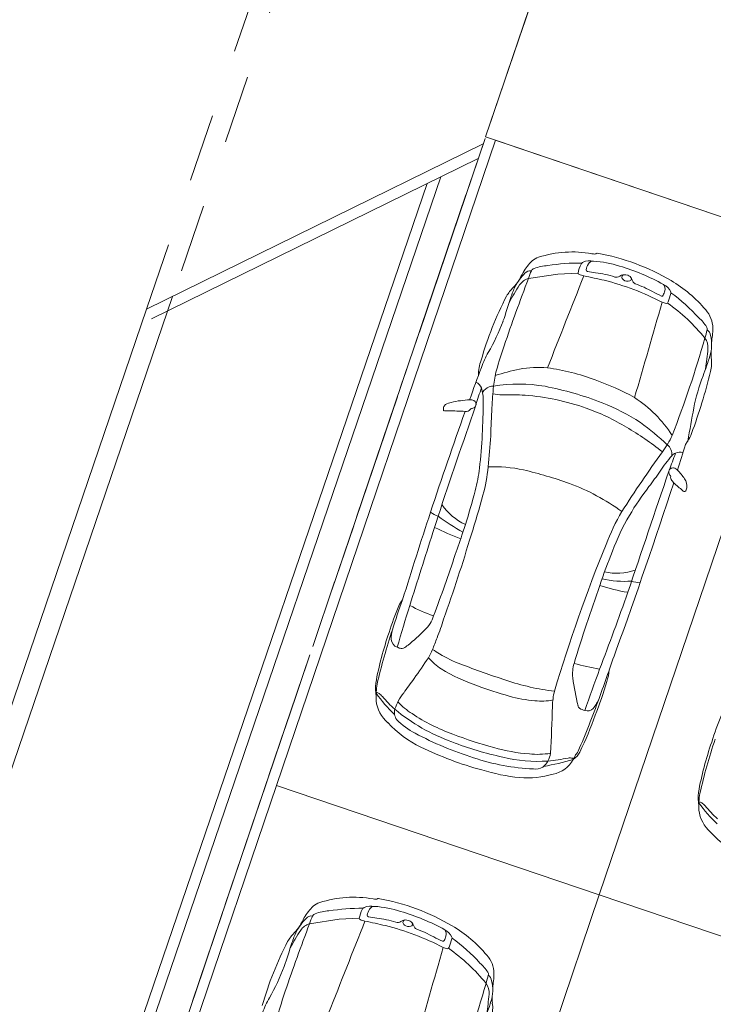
# Model space of a CAD drawing. Header units: metres. Extents: x 6541766 to 6542178, y 5894743 to 5895314.
# Tile 67 of 77: x 6541964.73 to 6541969.82, y 5895263.16 to 5895270.38. Entities that reach past the tile are written whole.
import ezdxf

# ---------------------------------------------------------------- set-up
doc = ezdxf.new("R2010")
doc.units = ezdxf.units.M
for name, pattern in [('0.5_0.5', [1, 0.5, -0.5]), ('DASHED', [0.75, 0.5, -0.25]), ('egkk-500', [2, 1.5, -0.5]), ('egug-500', [1, 0.5, -0.5])]:
    doc.linetypes.add(name, pattern=pattern)
for name, color, linetype in [('217-kontur klasyfikacyjny', 7, 'Continuous'), ('218-kontur użytku gruntowego', 7, 'Continuous'), ('219-działka ewidencyjna', 7, 'Continuous'), ('_dr_krawężnik najazdowy 15x22', 214, '0.5_0.5'), ('_dr_krawężnik wystający 15x30', 214, 'Continuous')]:
    doc.layers.add(name, color=color, linetype=linetype)
for name, color, linetype, lineweight in [('_dr_obrzeże 8x30', 210, 'Continuous', 30), ('A-OZNACZENIA', 7, 'Continuous', 15), ('A-PZT', 4, 'Continuous', 9), ('IE - podklad', 8, 'Continuous', 9)]:
    doc.layers.add(name, color=color, linetype=linetype, lineweight=lineweight)

# ---------------------------------------------------------------- blocks, each defined once
blk = doc.blocks.new('blok - podklad szary rfqfqw')
at = {"color": 8, "linetype": 'ByBlock', "lineweight": 9}
for p, q in [((6541968.4666, 5895268.4827), (6541968.6828, 5895268.5158)), ((6541968.6828, 5895268.5158), (6541968.8307, 5895268.5232)), ((6541966.8607, 5895263.7476), (6541967.0768, 5895263.7807)), ((6541967.0768, 5895263.7807), (6541967.2248, 5895263.7881))]:
    blk.add_line(p, q, dxfattribs=at)
for centre, radius, start, end in [((6541968.7898, 5895267.8719), 0.806, 79.80576, 107.93425), ((6541968.9657, 5895268.8481), 0.1859, 259.70499, 266.69007), ((6541968.9537, 5895268.6769), 0.0144, 274.97663, 317.74613), ((6541968.9699, 5895268.661), 0.00831, 80.0944, 131.64394), ((6541968.6776, 5895267.0501), 1.6455, 59.48385, 79.71641), ((6541968.7878, 5895268.3149), 0.4182, 134.78774, 149.36891), ((6541968.5765, 5895268.5195), 0.1242, 106.31028, 132.08343), ((6541968.8462, 5895267.056), 1.5405, 89.50703, 98.84838), ((6541969.0887, 5895268.4685), 0.2638, 152.90406, 168.03996), ((6541968.884, 5895268.5732), 0.0338, 117.74854, 152.77186), ((6541968.9181, 5895268.4898), 0.1238, 77.97471, 113.74442), ((6541969.0016, 5895268.5297), 0.1125, 147.91706, 171.27031), ((6541968.9431, 5895268.5683), 0.0425, 88.99579, 150.18463), ((6541968.8784, 5895267.7647), 0.8487, 72.41689, 85.57581), ((6541968.7188, 5895268.2403), 0.3954, 134.71677, 152.01673), ((6541967.2466, 5895269.1276), 1.3248, 330.11566, 333.08915), ((6541968.4813, 5895268.4877), 0.0527, 81.86003, 140.53449), ((6541968.7853, 5895268.3922), 0.3313, 153.52485, 164.14839), ((6541968.5214, 5895268.5221), 0.0372, 110.4707, 151.41505), ((6541968.6436, 5895268.1645), 0.4151, 94.75597, 109.01206), ((6541968.8394, 5895268.5221), 0.0088, 172.76704, 254.01963), ((6541968.9856, 5895268.9339), 0.4458, 250.52175, 255.38123), ((6541968.9011, 5895268.5458), 0.0108, 174.49739, 263.72439), ((6541969.0967, 5895269.5115), 0.9961, 258.60685, 262.08905), ((6541968.8747, 5895267.8055), 0.7243, 71.89777, 83.27164), ((6541968.7058, 5895267.0885), 1.546, 60.87977, 73.89084), ((6541981.1478, 5895263.6299), 13.578, 159.05907, 161.27545), ((6541968.1054, 5895268.66), 0.348, 315.73634, 326.42545), ((6541968.4987, 5895268.369), 0.1182, 105.76462, 145.2232), ((6542307.2657, 5895134.5191), 363.952, 158.399375, 158.513649), ((6541967.3678, 5895261.2504), 7.4067, 77.08414, 78.27314), ((6541968.5445, 5895266.5627), 1.9662, 62.67295, 75.9051), ((6541969.111, 5895268.536), 0.0435, 255.04165, 305.55766), ((6541969.1711, 5895268.4479), 0.0632, 67.53453, 123.40724), ((6541969.1714, 5895268.4913), 0.02, 100.28788, 174.01906), ((6541969.183, 5895268.4987), 0.0319, 189.56076, 232.01898), ((6541969.1952, 5895268.5138), 0.0514, 231.6454, 287.77938), ((6541969.1813, 5895268.4603), 0.048, 27.52786, 73.16338), ((6541969.2059, 5895268.4805), 0.0164, 287.7624, 27.75354), ((6541969.0732, 5895268.3991), 0.1722, 21.69566, 28.97128), ((6541969.262, 5895268.4724), 0.0303, 198.60575, 245.04043), ((6541968.9337, 5895267.5768), 0.9237, 61.24927, 70.02834), ((6541969.0291, 5895267.6388), 0.9599, 39.74002, 59.71982), ((6541968.6543, 5895268.1359), 0.411, 136.8307, 147.97407), ((6541969.8436, 5895267.5086), 1.7146, 147.24121, 152.34762), ((6541969.1282, 5895268.0768), 0.8349, 155.2904, 161.44166), ((6541969.741, 5895269.0336), 0.7418, 240.70025, 246.2738), ((6541969.2886, 5895268.4371), 0.1835, 335.03809, 346.1035), ((6541969.4029, 5895268.3333), 0.1194, 25.86571, 62.39629), ((6541969.422, 5895268.4085), 0.0473, 340.92986, 40.16325), ((6541975.1166, 5895266.4666), 5.9201, 161.21938, 161.84487), ((6541969.4962, 5895268.3773), 0.0162, 342.94905, 29.60093), ((6541968.6778, 5895267.2386), 1.4123, 42.60731, 53.77502), ((6541970.662, 5895267.1484), 2.6466, 152.90426, 163.87467), ((6541963.8275, 5895269.7188), 4.7145, 340.81001, 343.02646), ((6541911.5804, 5895284.6217), 60.1219, 343.56261, 344.257182), ((6541969.4461, 5895268.3633), 0.00955, 247.91697, 337.56255), ((6541969.4855, 5895268.3811), 0.0812, 241.7979, 263.99463), ((6541969.4781, 5895268.3136), 0.0134, 265.40197, 349.93896), ((6541968.6983, 5895267.1835), 1.369, 39.03669, 54.86273), ((6541969.6195, 5895268.1174), 0.2001, 0.47638, 42.42489), ((6541966.907, 5895268.6782), 1.4644, 329.7245, 339.65808), ((6541969.5157, 5895267.9668), 0.3042, 31.97924, 48.52548), ((6541965.3675, 5895269.271), 4.5618, 344.41941, 345.19858), ((6541969.7519, 5895268.1123), 0.0269, 345.46128, 35.41116), ((6541969.7467, 5895268.0585), 0.0565, 6.56544, 56.41618), ((6541969.4302, 5895268.1125), 0.3895, 352.90606, 0.96626), ((6541961.7675, 5895270.3412), 8.3171, 338.78882, 343.97899), ((6541969.6546, 5895267.9725), 0.1297, 356.9947, 34.35047), ((6541969.5347, 5895267.9977), 0.2764, 342.17561, 14.09079), ((6541970.2918, 5895267.9825), 0.4822, 170.21349, 176.31256), ((6541968.7513, 5895267.6126), 0.6657, 150.54411, 160.86388), ((6541973.5962, 5895266.2127), 5.597, 161.4995, 163.40944), ((6541965.9003, 5895268.3635), 3.9041, 352.00469, 354.15219), ((6541970.0715, 5895267.9278), 0.2652, 174.43295, 186.0042), ((6541968.3898, 5895267.7798), 0.2895, 159.01072, 181.23986), ((6541966.3674, 5895269.0239), 3.6058, 339.62234, 342.05725), ((6541969.5797, 5895267.8639), 0.2309, 344.25993, 9.01435), ((6541973.7097, 5895265.6521), 5.9971, 158.6971, 161.12013), ((6541968.9324, 5895267.623), 0.7249, 164.98927, 174.42739), ((6541968.7522, 5895266.1329), 1.7212, 101.77918, 107.9165), ((6541968.5373, 5895267.0875), 0.743, 84.65373, 100.58975), ((6541968.4058, 5895266.3086), 1.5319, 68.97699, 82.47028), ((6541966.1203, 5895268.6738), 3.7836, 339.46407, 346.66659), ((6541968.039, 5895267.6428), 0.0912, 24.16037, 62.10183), ((6541968.3899, 5895266.0831), 1.7494, 60.73325, 71.13871), ((6541971.0838, 5895267.2575), 1.4306, 159.07834, 168.8723), ((6541969.7826, 5895267.0697), 1.769, 159.8141, 164.03209), ((6541967.835, 5895267.5955), 0.2995, 357.74661, 16.42663), ((6541968.2313, 5895267.5767), 0.1237, 115.18512, 145.04421), ((6541968.2049, 5895267.6219), 0.0718, 85.22645, 111.48359), ((6541970.67, 5895267.4349), 2.4727, 173.99788, 177.68385), ((6541968.3949, 5895266.5641), 1.1442, 80.26424, 99.25275), ((6541968.1199, 5895265.2751), 2.4617, 68.8879, 79.02974), ((6541968.0144, 5895267.1781), 0.4108, 96.32248, 106.04398), ((6541968.0576, 5895266.9963), 0.5968, 92.14374, 98.52193), ((6541968.0382, 5895267.5216), 0.0711, 67.48119, 92.3639), ((6541968.0508, 5895267.5597), 0.0312, 334.53233, 62.10086), ((6541963.7564, 5895267.573), 4.3778, 353.69075, 0.14003), ((6541968.2716, 5895268.0241), 0.394, 260.33764, 270.44027), ((6541968.1106, 5895252.8391), 14.7919, 88.71758, 89.36434), ((6541968.2955, 5895265.838), 1.7952, 70.66658, 85.33197), ((6541968.7392, 5895266.8292), 0.9297, 32.7369, 57.03369), ((6541990.6484, 5895259.3087), 24.0839, 160.09607, 161.95802), ((6542021.7678, 5895248.7979), 56.8682, 160.75051, 161.61062), ((6541967.885, 5895267.526), 0.0425, 162.46603, 191.70985), ((6541967.8492, 5895267.5175), 0.00586, 181.65504, 275.78891), ((6541967.8819, 5895267.526), 0.0396, 125.4297, 161.152), ((6541967.8899, 5895268.8542), 1.3431, 268.28748, 269.56141), ((6541967.9196, 5895267.4525), 0.1219, 98.83084, 119.81536), ((6541967.8978, 5895265.851), 1.6602, 86.36172, 90.62718), ((6541968.0122, 5895267.5369), 0.0304, 252.66881, 330.23322), ((6541968.0595, 5895267.5022), 0.0286, 89.60133, 136.7781), ((6541968.0536, 5895267.5582), 0.0281, 282.55525, 334.82722), ((6541973.7002, 5895267.1943), 5.5114, 176.45828, 178.60783), ((6541968.3443, 5895265.9938), 1.6322, 58.92177, 70.47071), ((6541968.3236, 5895265.8933), 1.812, 57.80073, 67.85565), ((6541985.6947, 5895264.5093), 16.2977, 169.30565, 170.17468), ((6541967.9794, 5895265.3565), 2.3664, 51.58307, 59.32106), ((6541967.7851, 5895265.4195), 2.5081, 47.32532, 53.15329), ((6541963.8681, 5895267.5885), 4.3302, 353.53814, 356.5543), ((6541968.9061, 5895267.6122), 0.6759, 323.54987, 335.50896), ((6541969.7122, 5895267.2261), 0.0996, 139.79773, 157.51278), ((6541969.4618, 5895267.4102), 0.2115, 325.49266, 342.48357), ((6541969.4295, 5895267.1933), 0.0895, 352.91514, 51.54512), ((6541461.583, 5895428.1282), 532.8968, 342.409089, 342.430217), ((6541976.7743, 5895261.9088), 9.042, 144.1012, 147.46043), ((6541970.594, 5895266.2806), 1.4036, 140.02793, 145.81578), ((6541966.0794, 5895268.3834), 3.6618, 339.10083, 341.15823), ((6541969.5601, 5895267.1504), 0.0526, 106.73159, 142.69057), ((6541969.5846, 5895267.1072), 0.1015, 80.0491, 112.93363), ((6541966.8489, 5895267.2412), 1.2676, 345.60675, 353.23592), ((6541966.9596, 5895267.2119), 1.2162, 344.75879, 354.7737), ((6541968.2089, 5895266.0552), 1.0467, 77.79352, 92.08466), ((6541967.739, 5895264.093), 3.0642, 70.3839, 76.96378), ((6542234.9842, 5895176.5624), 280.4904, 161.175516, 161.367053), ((6541966.9023, 5895268.8065), 3.0695, 322.92181, 325.53035), ((6541969.5243, 5895267.0626), 0.028, 120.7743, 215.92265), ((6541969.5277, 5895267.0675), 0.0261, 81.76075, 132.74621), ((6541969.5194, 5895267.0375), 0.0571, 43.53701, 77.81505), ((6541968.9851, 5895266.5584), 0.7747, 36.01422, 42.00305), ((6541969.4219, 5895266.9874), 0.099, 28.94297, 36.4132), ((6541969.4881, 5895267.0263), 0.0223, 349.21668, 23.71812), ((6541969.5325, 5895267.0193), 0.0227, 172.60312, 211.86016), ((6541968.9478, 5895266.5456), 0.73, 36.80701, 39.23099), ((6541969.5382, 5895266.9594), 0.0916, 352.26065, 36.54557), ((6541955.7975, 5895270.3426), 12.7457, 343.29118, 344.45156), ((6541968.2181, 5895265.5001), 1.5781, 53.72549, 69.61769), ((6541929.9541, 5895279.888), 41.629, 340.15378, 341.94072), ((6541971.0504, 5895265.6456), 2.1457, 142.36457, 149.18911), ((6541968.2494, 5895265.417), 2.0243, 48.22482, 50.67506), ((6541969.6297, 5895266.9619), 0.0473, 228.03488, 242.63096), ((6541969.5909, 5895266.9498), 0.0381, 308.88812, 355.85933), ((6541961.1766, 5895268.805), 7.2146, 342.2099, 344.62581), ((6541969.6111, 5895266.925), 0.00607, 238.26215, 307.2572), ((6541968.1652, 5895267.0415), 0.3971, 213.07923, 246.21949), ((6541998.9021, 5895256.4647), 32.8129, 161.69992, 162.87689), ((6541967.8767, 5895266.9401), 0.2146, 233.3895, 250.08808), ((6541963.1875, 5895268.1329), 4.8222, 341.69416, 343.18903), ((6541968.8059, 5895268.0967), 1.6882, 233.57867, 240.93852), ((6541970.6631, 5895265.8963), 1.7468, 149.90273, 158.67823), ((6541970.5099, 5895265.9729), 1.5138, 149.34823, 160.37246), ((6541968.8239, 5895268.7847), 2.371, 243.8286, 248.87872), ((6541980.2175, 5895262.542), 12.8938, 161.28986, 161.55739), ((6542045.0225, 5895241.8413), 81.1328, 162.218438, 162.614439), ((6541956.2508, 5895270.1115), 12.3068, 340.40152, 343.42465), ((6541947.0429, 5895273.6987), 22.1066, 340.87803, 341.3275), ((6541980.5592, 5895261.8734), 12.4292, 157.99016, 163.24734), ((6541955.9001, 5895270.4491), 12.6747, 339.48969, 341.64097), ((6541971.5791, 5895265.41), 2.7154, 156.7614, 162.42115), ((6541969.1695, 5895266.9985), 0.7379, 257.23607, 274.20087), ((6541969.1129, 5895266.7446), 0.4241, 257.92761, 288.97543), ((6541981.3099, 5895261.8319), 13.081, 160.35273, 162.99089), ((6541969.399, 5895267.4648), 1.3006, 251.69471, 261.01063), ((6541969.2977, 5895266.4703), 0.2206, 250.34154, 266.88431), ((6541949.9981, 5895272.9172), 20.3455, 338.96917, 340.66273), ((6541969.1851, 5895265.3583), 1.819, 156.59844, 163.18375), ((6541970.8548, 5895264.8814), 3.5372, 159.40416, 163.18471), ((6541979.3268, 5895262.3931), 12.2974, 162.53554, 164.02741), ((6541967.7028, 5895265.9956), 0.2056, 140.72566, 155.52932), ((6541968.1261, 5895267.0714), 1.1208, 241.78816, 251.54953), ((6541967.5417, 5895266.0795), 0.2404, 312.31685, 342.75889), ((6541965.9343, 5895266.5788), 2.0009, 338.51471, 342.69068), ((6541969.8992, 5895265.039), 2.5968, 160.99762, 169.45622), ((6541971.6147, 5895264.5207), 4.3708, 161.5402, 166.94486), ((6541967.7012, 5895265.8363), 0.2422, 163.60919, 180.3183), ((6541966.6862, 5895266.9002), 1.4255, 309.01889, 315.53656), ((6541975.271, 5895262.9265), 8.0247, 158.6654, 159.32583), ((6541967.5269, 5895265.8415), 0.0683, 185.44512, 250.49876), ((6541967.5523, 5895265.8761), 0.1101, 244.05228, 259.55671), ((6541967.539, 5895265.7925), 0.0255, 254.88899, 296.04428), ((6541967.4078, 5895266.0114), 0.2807, 300.48833, 308.80234), ((6541965.1206, 5895267.3878), 3.1096, 323.71621, 327.13784), ((6541967.23, 5895265.9966), 0.5834, 329.48768, 336.03007), ((6541968.1375, 5895266.0701), 0.5482, 222.39836, 235.5549), ((6541967.4879, 5895265.248), 0.5809, 55.69008, 61.72417), ((6541968.2333, 5895266.4011), 0.7924, 238.16566, 250.65411), ((6539964.6652, 5895977.8916), 2127.1906, 340.4308561, 340.4409631), ((6541969.9755, 5895270.7759), 5.5008, 248.62684, 252.27423), ((6541969.0782, 5895265.5796), 0.288, 164.11737, 185.31096), ((6541969.6261, 5895268.8534), 3.2998, 255.52231, 258.85558), ((6541968.4998, 5895266.7179), 1.2892, 238.5622, 251.40132), ((6541970.9804, 5895265.8593), 2.2104, 187.96816, 193.41876), ((6542010.1779, 5895250.7176), 43.8011, 160.11503, 160.53709), ((6541968.6833, 5895265.6462), 0.3781, 341.25642, 354.8754), ((6541967.7731, 5895265.4768), 0.4286, 174.99882, 188.14176), ((6541968.0587, 5895265.4004), 0.71, 171.28598, 181.26541), ((6541900.5755, 5895313.361), 82.3533, 324.417187, 324.507963), ((6541969.0167, 5895267.9305), 2.6054, 249.13107, 254.62742), ((6541968.8508, 5895267.1172), 1.6739, 250.81743, 257.17548), ((6541968.7692, 5895266.7041), 1.2531, 256.61755, 264.88237), ((6541966.0004, 5895266.423), 3.1709, 338.82422, 343.54175), ((6541968.1544, 5895266.0003), 0.9808, 214.88439, 226.91669), ((6541967.3506, 5895265.4104), 0.0345, 54.08916, 90.88664), ((6541967.2643, 5895265.2977), 0.1764, 41.95967, 52.85972), ((6541968.0529, 5895265.9617), 0.8546, 219.71395, 228.47647), ((6541967.8674, 5895265.1881), 0.405, 141.28713, 151.35243), ((6541968.5708, 5895266.2515), 0.8683, 253.62937, 266.28651), ((6541969.2173, 5895265.3257), 0.5748, 166.89201, 178.30963), ((6541967.6114, 5895265.4216), 0.2652, 187.97992, 228.276), ((6541967.987, 5895265.1424), 0.5321, 153.21394, 159.82451), ((6541967.9097, 5895265.754), 0.5507, 223.32182, 237.3813), ((6541968.5642, 5895265.7914), 0.4094, 263.03131, 281.53638), ((6541959.2129, 5895265.5689), 9.4326, 356.53533, 358.62562), ((6541968.8644, 5895265.3578), 0.036, 198.59644, 232.41767), ((6541962.2396, 5895267.8446), 7.1742, 336.76276, 340.09024), ((6541968.6331, 5895265.5536), 0.3833, 323.85951, 336.61844), ((6541967.5741, 5895265.2984), 0.0908, 162.31353, 215.98839), ((6541968.3948, 5895266.424), 1.4283, 230.50448, 249.94855), ((6541968.3788, 5895266.4376), 1.3797, 236.27448, 250.25048), ((6541968.9214, 5895265.4501), 0.1443, 236.84272, 253.1732), ((6541966.165, 5895266.2972), 2.9726, 334.30612, 339.93961), ((6541968.8979, 5895265.3737), 0.0643, 253.55432, 314.1479), ((6541971.5526, 5895264.5553), 1.819, 156.59844, 163.18375), ((6541968.0103, 5895265.7493), 0.7792, 222.41746, 244.66155), ((6541967.8873, 5895265.629), 0.5449, 224.79591, 242.3873), ((6541968.8334, 5895267.4039), 2.5562, 242.03466, 252.49078), ((6541969.0398, 5895268.0888), 3.1578, 249.08563, 254.83706), ((6541968.8369, 5895267.5206), 2.6103, 249.08585, 257.65111), ((6541972.2667, 5895264.236), 2.5968, 160.99762, 169.45622), ((6541973.9823, 5895263.7177), 4.3708, 161.5402, 166.94486), ((6541968.7836, 5895267.3073), 2.5185, 243.92844, 254.81677), ((6541968.5811, 5895266.3336), 1.3438, 254.13827, 265.40177), ((6541968.5331, 5895265.5765), 0.5854, 264.14329, 279.34525), ((6541968.4803, 5895265.0148), 0.1487, 307.80828, 353.82319), ((6541968.7167, 5895265.0712), 0.1416, 303.77659, 333.67631), ((6541968.5664, 5895265.0772), 0.2603, 331.63667, 337.25971), ((6541968.8765, 5895264.9442), 0.0772, 136.2281, 155.20743), ((6541968.7785, 5895265.0377), 0.0583, 316.4487, 336.0835), ((6541968.5776, 5895266.4963), 1.614, 251.45738, 267.37537), ((6541968.5377, 5895266.0438), 1.1039, 256.42582, 273.76489), ((6541968.272, 5895266.7103), 1.8331, 279.6208, 286.59036), ((6541968.4746, 5895266.3809), 1.4449, 275.38515, 281.34151), ((6541968.6008, 5895265.0642), 0.2239, 281.94032, 330.3808), ((6541968.7706, 5895264.9109), 0.0545, 69.8647, 102.61178), ((6541968.7742, 5895264.9245), 0.0406, 54.83854, 68.03289), ((6541968.5648, 5895266.3476), 1.5356, 253.32007, 263.95389), ((6541968.455, 5895265.5307), 0.712, 265.81705, 285.65297), ((6541968.516, 5895265.0003), 0.117, 263.96107, 298.31), ((6541970.1406, 5895264.6738), 0.4286, 174.99882, 188.14176), ((6541970.4262, 5895264.5975), 0.71, 171.28598, 181.26541), ((6541970.5219, 5895265.1973), 0.9808, 214.88439, 226.91669), ((6541969.7182, 5895264.6074), 0.0345, 54.08916, 90.88664), ((6541969.6319, 5895264.4948), 0.1764, 41.95967, 52.85972), ((6541970.4205, 5895265.1588), 0.8546, 219.71395, 228.47647), ((6541969.979, 5895264.6186), 0.2652, 187.97992, 228.276), ((6541970.3778, 5895264.9463), 0.7792, 222.41746, 244.66155), ((6541966.9705, 5895263.7844), 0.1242, 106.31028, 132.08343), ((6541967.1838, 5895263.1368), 0.806, 79.80576, 107.93425), ((6541967.3597, 5895264.1131), 0.1859, 259.70499, 266.69007), ((6541967.3477, 5895263.9418), 0.0144, 274.97663, 317.74613), ((6541967.364, 5895263.9259), 0.00831, 80.0944, 131.64394), ((6541967.0716, 5895262.315), 1.6455, 59.48385, 79.71641), ((6541967.1819, 5895263.5798), 0.4182, 134.78774, 149.36891), ((6541966.9155, 5895263.7871), 0.0372, 110.4707, 151.41505), ((6541967.0377, 5895263.4294), 0.4151, 94.75597, 109.01206), ((6541967.2403, 5895262.3209), 1.5405, 89.50703, 98.84838), ((6541967.4828, 5895263.7334), 0.2638, 152.90406, 168.03996), ((6541967.2781, 5895263.8381), 0.0338, 117.74854, 152.77186), ((6541967.3122, 5895263.7547), 0.1238, 77.97471, 113.74442), ((6541967.3956, 5895263.7946), 0.1125, 147.91706, 171.27031), ((6541967.3372, 5895263.8333), 0.0425, 88.99579, 150.18463), ((6541967.2725, 5895263.0296), 0.8487, 72.41689, 85.57581), ((6541967.0999, 5895262.3534), 1.546, 60.87977, 73.89084), ((6541979.5419, 5895258.8948), 13.578, 159.05907, 161.27545), ((6541967.1129, 5895263.5052), 0.3954, 134.71677, 152.01673), ((6541965.6407, 5895264.3925), 1.3248, 330.11566, 333.08915), ((6541966.8928, 5895263.6339), 0.1182, 105.76462, 145.2232), ((6541966.8754, 5895263.7527), 0.0527, 81.86003, 140.53449), ((6541967.1794, 5895263.6571), 0.3313, 153.52485, 164.14839), ((6542305.6598, 5895129.7841), 363.952, 158.399375, 158.513649), ((6541967.2335, 5895263.787), 0.0088, 172.76704, 254.01963), ((6541967.3797, 5895264.1988), 0.4458, 250.52175, 255.38123), ((6541965.7618, 5895256.5154), 7.4067, 77.08414, 78.27314), ((6541967.2952, 5895263.8107), 0.0108, 174.49739, 263.72439), ((6541967.4908, 5895264.7764), 0.9961, 258.60685, 262.08905), ((6541967.2688, 5895263.0705), 0.7243, 71.89777, 83.27164), ((6541967.5051, 5895263.801), 0.0435, 255.04165, 305.55766), ((6541967.5652, 5895263.7128), 0.0632, 67.53453, 123.40724), ((6541967.5655, 5895263.7562), 0.02, 100.28788, 174.01906), ((6541967.5771, 5895263.7636), 0.0319, 189.56076, 232.01898), ((6541967.5754, 5895263.7253), 0.048, 27.52786, 73.16338), ((6541967.6, 5895263.7455), 0.0164, 287.7624, 27.75354), ((6541967.4673, 5895263.664), 0.1722, 21.69566, 28.97128), ((6541967.0484, 5895263.4008), 0.411, 136.8307, 147.97407), ((6541968.2377, 5895262.7735), 1.7146, 147.24121, 152.34762), ((6541967.5223, 5895263.3417), 0.8349, 155.2904, 161.44166), ((6541966.4994, 5895263.9249), 0.348, 315.73634, 326.42545), ((6541966.9385, 5895261.8276), 1.9662, 62.67295, 75.9051), ((6541967.5893, 5895263.7787), 0.0514, 231.6454, 287.77938), ((6541967.6561, 5895263.7374), 0.0303, 198.60575, 245.04043), ((6541967.3278, 5895262.8417), 0.9237, 61.24927, 70.02834), ((6541967.7969, 5895263.5982), 0.1194, 25.86571, 62.39629), ((6541967.8161, 5895263.6734), 0.0473, 340.92986, 40.16325), ((6541967.4232, 5895262.9037), 0.9599, 39.74002, 59.71982), ((6541969.0561, 5895262.4133), 2.6466, 152.90426, 163.87467), ((6541962.2216, 5895264.9837), 4.7145, 340.81001, 343.02646), ((6541968.1351, 5895264.2985), 0.7418, 240.70025, 246.2738), ((6541967.8402, 5895263.6282), 0.00955, 247.91697, 337.56255), ((6541967.6827, 5895263.702), 0.1835, 335.03809, 346.1035), ((6541973.5107, 5895261.7315), 5.9201, 161.21938, 161.84487), ((6541967.8902, 5895263.6422), 0.0162, 342.94905, 29.60093), ((6541967.0718, 5895262.5035), 1.4123, 42.60731, 53.77502), ((6541909.9745, 5895279.8867), 60.1219, 343.56261, 344.257182), ((6541967.8796, 5895263.646), 0.0812, 241.7979, 263.99463), ((6541967.8721, 5895263.5785), 0.0134, 265.40197, 349.93896), ((6541967.0924, 5895262.4484), 1.369, 39.03669, 54.86273), ((6541967.9098, 5895263.2317), 0.3042, 31.97924, 48.52548), ((6541968.0136, 5895263.3823), 0.2001, 0.47638, 42.42489), ((6541965.301, 5895263.9431), 1.4644, 329.7245, 339.65808), ((6541968.146, 5895263.3772), 0.0269, 345.46128, 35.41116), ((6541967.8243, 5895263.3774), 0.3895, 352.90606, 0.96626), ((6541963.7616, 5895264.5359), 4.5618, 344.41941, 345.19858), ((6541968.1407, 5895263.3234), 0.0565, 6.56544, 56.41618), ((6541967.9288, 5895263.2626), 0.2764, 342.17561, 14.09079), ((6541968.6859, 5895263.2474), 0.4822, 170.21349, 176.31256), ((6541971.9903, 5895261.4776), 5.597, 161.4995, 163.40944), ((6541960.1616, 5895265.6061), 8.3171, 338.78882, 343.97899), ((6541968.0487, 5895263.2375), 0.1297, 356.9947, 34.35047), ((6541967.1453, 5895262.8775), 0.6657, 150.54411, 160.86388), ((6541964.7614, 5895264.2889), 3.6058, 339.62234, 342.05725), ((6541964.2944, 5895263.6284), 3.9041, 352.00469, 354.15219), ((6541968.4656, 5895263.1927), 0.2652, 174.43295, 186.0042), ((6541967.9737, 5895263.1288), 0.2309, 344.25993, 9.01435)]:
    blk.add_arc(centre, radius, start, end, dxfattribs=at)
at = {"layer": '217-kontur klasyfikacyjny', "color": 8, "linetype": 'egkk-500', "lineweight": 9}
blk.add_line((6541971.36, 5895278.98), (6541957.57, 5895238.32), dxfattribs=at)
at = {"layer": '218-kontur użytku gruntowego', "color": 8, "linetype": 'egug-500', "lineweight": 9}
for p, q in [((6541957.57, 5895238.32), (6541971.36, 5895278.98)), ((6541971.36, 5895278.98), (6541957.57, 5895238.32))]:
    blk.add_line(p, q, dxfattribs=at)
at = {"layer": '219-działka ewidencyjna', "color": 8, "linetype": '0.5_0.5', "lineweight": 9}
blk.add_line((6541957.57, 5895238.32), (6541971.36, 5895278.98), dxfattribs=at)
at = {"layer": '_dr_krawężnik najazdowy 15x22', "color": 8, "lineweight": 9}
for p, q in [((6541965.6645, 5895268.2575), (6541968.5718, 5895276.7753)), ((6541968.6653, 5895276.5849), (6541965.8562, 5895268.3516))]:
    blk.add_line(p, q, dxfattribs=at)
at = {"layer": '_dr_krawężnik wystający 15x30', "color": 8, "lineweight": 9}
for p, q in [((6541955.7573, 5895238.7545), (6541965.8557, 5895268.3514)), ((6541955.6177, 5895238.8097), (6541965.6653, 5895268.2579))]:
    blk.add_line(p, q, dxfattribs=at)
at = {"layer": '_dr_obrzeże 8x30', "color": 8, "lineweight": 9}
for p, q in [((6541968.135, 5895269.471), (6541965.6653, 5895268.2579)), ((6541968.0987, 5895269.364), (6541965.7006, 5895268.1861)), ((6541957.1537, 5895238.2018), (6541967.7232, 5895269.1796)), ((6541957.2282, 5895238.1724), (6541967.8248, 5895269.2295))]:
    blk.add_line(p, q, dxfattribs=at)
at = {"layer": 'A-OZNACZENIA', "color": 8, "linetype": 'DASHED', "lineweight": 9, "ltscale": 5}
blk.add_line((6541957.57, 5895238.32), (6541971.36, 5895278.98), dxfattribs=at)
at = {"layer": 'A-PZT', "color": 8, "lineweight": 9}
for p, q in [((6541968.1524, 5895269.5225), (6541969.7584, 5895274.2576)), ((6541968.2246, 5895269.498), (6541966.6187, 5895264.7629)), ((6541979.4341, 5895265.6963), (6541968.1524, 5895269.5225)), ((6541970.5921, 5895268.6951), (6541968.2246, 5895269.498)), ((6541968.9862, 5895263.96), (6541970.5921, 5895268.6951)), ((6541970.5921, 5895268.6951), (6541968.9862, 5895263.96)), ((6541966.6187, 5895264.7629), (6541965.0128, 5895260.0279)), ((6541966.6187, 5895264.7629), (6541968.9862, 5895263.96)), ((6541968.9862, 5895263.96), (6541966.6187, 5895264.7629)), ((6541967.3803, 5895259.2249), (6541968.9862, 5895263.96)), ((6541968.9862, 5895263.96), (6541967.3803, 5895259.2249)), ((6541968.9862, 5895263.96), (6541971.3538, 5895263.157)), ((6541971.3538, 5895263.157), (6541968.9862, 5895263.96))]:
    blk.add_line(p, q, dxfattribs=at)

msp = doc.modelspace()

# ---------------------------------------------------------------- block references
at = {"layer": 'IE - podklad'}
msp.add_blockref('blok - podklad szary rfqfqw', (0, 0), dxfattribs=at)

doc.saveas('drawing.dxf')
